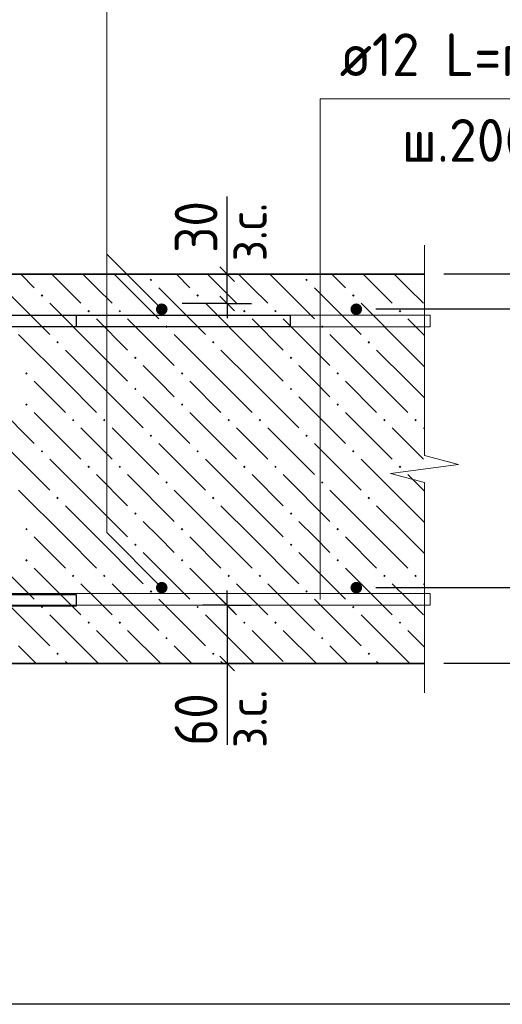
# Model space of a CAD drawing. Header units: millimetres. Extents: x 0 to 21000, y 0 to 29700.
# Tile 15 of 17: x 14691 to 17172, y 21200 to 26257. Entities that reach past the tile are written whole.
import ezdxf

# ---------------------------------------------------------------- set-up
doc = ezdxf.new("R2010")
doc.units = ezdxf.units.MM
for name, color, linetype, lineweight in [('Standard', 7, 'Continuous', 25), ('ЖБ Плита Фундамента верхний уровень', 7, 'Continuous', 35), ('Обрамление Г-обр.', 52, 'Continuous', 25), ('Обрамление П-обр. равн.', 52, 'Continuous', 25), ('Позиционная метка номер позиции', 7, 'Continuous', 13), ('Примечания', 7, 'Continuous', 13), ('Фоновоя арматура Х1', 52, 'Continuous', 25)]:
    doc.layers.add(name, color=color, linetype=linetype, lineweight=lineweight)
doc.layers.add('Размерная выноска', color=7, linetype='Continuous')
doc.styles.add('ISOCPEUR', font='txt')

msp = doc.modelspace()

# ---------------------------------------------------------------- hatches: boundary and pattern name
at = {"layer": 'ЖБ Плита Фундамента верхний уровень', "linetype": 'Continuous', "lineweight": 18, "transparency": 33554687}
for points in [[(15359.4, 24920.1), (15365.9, 24926.6), (15372.4, 24920.1), (15365.9, 24913.6)], [(16159.4, 24920.1), (16165.9, 24926.6), (16172.4, 24920.1), (16165.9, 24913.6)], [(14799.4, 24840.1), (14805.9, 24846.6), (14812.4, 24840.1), (14805.9, 24833.6)], [(15599.4, 24840.1), (15605.9, 24846.6), (15612.4, 24840.1), (15605.9, 24833.6)], [(16399.4, 24840.1), (16405.9, 24846.6), (16412.4, 24840.1), (16405.9, 24833.6)], [(15039.4, 24760.1), (15045.9, 24766.6), (15052.4, 24760.1), (15045.9, 24753.6)], [(15199.4, 24760.1), (15205.9, 24766.6), (15212.4, 24760.1), (15205.9, 24753.6)], [(15839.4, 24760.1), (15845.9, 24766.6), (15852.4, 24760.1), (15845.9, 24753.6)], [(15999.4, 24760.1), (16005.9, 24766.6), (16012.4, 24760.1), (16005.9, 24753.6)], [(16639.4, 24760.1), (16645.9, 24766.6), (16652.4, 24760.1), (16645.9, 24753.6)], [(15439.4, 24680.1), (15445.9, 24686.6), (15452.4, 24680.1), (15445.9, 24673.6)], [(16239.4, 24680.1), (16245.9, 24686.6), (16252.4, 24680.1), (16245.9, 24673.6)], [(14879.4, 24600.1), (14885.9, 24606.6), (14892.4, 24600.1), (14885.9, 24593.6)], [(15679.4, 24600.1), (15685.9, 24606.6), (15692.4, 24600.1), (15685.9, 24593.6)], [(16479.4, 24600.1), (16485.9, 24606.6), (16492.4, 24600.1), (16485.9, 24593.6)], [(15279.4, 24520.1), (15285.9, 24526.6), (15292.4, 24520.1), (15285.9, 24513.6)], [(16079.4, 24520.1), (16085.9, 24526.6), (16092.4, 24520.1), (16085.9, 24513.6)], [(14719.4, 24440.1), (14725.9, 24446.6), (14732.4, 24440.1), (14725.9, 24433.6)], [(15519.4, 24440.1), (15525.9, 24446.6), (15532.4, 24440.1), (15525.9, 24433.6)], [(16319.4, 24440.1), (16325.9, 24446.6), (16332.4, 24440.1), (16325.9, 24433.6)], [(15279.4, 24360.1), (15285.9, 24366.6), (15292.4, 24360.1), (15285.9, 24353.6)], [(16079.4, 24360.1), (16085.9, 24366.6), (16092.4, 24360.1), (16085.9, 24353.6)], [(14719.4, 24280.1), (14725.9, 24286.6), (14732.4, 24280.1), (14725.9, 24273.6)], [(15519.4, 24280.1), (15525.9, 24286.6), (15532.4, 24280.1), (15525.9, 24273.6)], [(16319.4, 24280.1), (16325.9, 24286.6), (16332.4, 24280.1), (16325.9, 24273.6)], [(14959.4, 24200.1), (14965.9, 24206.6), (14972.4, 24200.1), (14965.9, 24193.6)], [(15119.4, 24200.1), (15125.9, 24206.6), (15132.4, 24200.1), (15125.9, 24193.6)], [(15759.4, 24200.1), (15765.9, 24206.6), (15772.4, 24200.1), (15765.9, 24193.6)], [(15919.4, 24200.1), (15925.9, 24206.6), (15932.4, 24200.1), (15925.9, 24193.6)], [(16559.4, 24200.1), (16565.9, 24206.6), (16572.4, 24200.1), (16565.9, 24193.6)], [(16719.4, 24200.1), (16725.9, 24206.6), (16732.4, 24200.1), (16725.9, 24193.6)], [(15359.4, 24120.1), (15365.9, 24126.6), (15372.4, 24120.1), (15365.9, 24113.6)], [(16159.4, 24120.1), (16165.9, 24126.6), (16172.4, 24120.1), (16165.9, 24113.6)], [(14799.4, 24040.1), (14805.9, 24046.6), (14812.4, 24040.1), (14805.9, 24033.6)], [(15599.4, 24040.1), (15605.9, 24046.6), (15612.4, 24040.1), (15605.9, 24033.6)], [(16399.4, 24040.1), (16405.9, 24046.6), (16412.4, 24040.1), (16405.9, 24033.6)], [(15039.4, 23960.1), (15045.9, 23966.6), (15052.4, 23960.1), (15045.9, 23953.6)], [(15199.4, 23960.1), (15205.9, 23966.6), (15212.4, 23960.1), (15205.9, 23953.6)], [(15839.4, 23960.1), (15845.9, 23966.6), (15852.4, 23960.1), (15845.9, 23953.6)], [(15999.4, 23960.1), (16005.9, 23966.6), (16012.4, 23960.1), (16005.9, 23953.6)], [(16639.4, 23960.1), (16645.9, 23966.6), (16652.4, 23960.1), (16645.9, 23953.6)], [(15439.4, 23880.1), (15445.9, 23886.6), (15452.4, 23880.1), (15445.9, 23873.6)], [(16239.4, 23880.1), (16245.9, 23886.6), (16252.4, 23880.1), (16245.9, 23873.6)], [(14879.4, 23800.1), (14885.9, 23806.6), (14892.4, 23800.1), (14885.9, 23793.6)], [(15679.4, 23800.1), (15685.9, 23806.6), (15692.4, 23800.1), (15685.9, 23793.6)], [(16479.4, 23800.1), (16485.9, 23806.6), (16492.4, 23800.1), (16485.9, 23793.6)], [(15279.4, 23720.1), (15285.9, 23726.6), (15292.4, 23720.1), (15285.9, 23713.6)], [(16079.4, 23720.1), (16085.9, 23726.6), (16092.4, 23720.1), (16085.9, 23713.6)], [(14719.4, 23640.1), (14725.9, 23646.6), (14732.4, 23640.1), (14725.9, 23633.6)], [(15519.4, 23640.1), (15525.9, 23646.6), (15532.4, 23640.1), (15525.9, 23633.6)], [(16319.4, 23640.1), (16325.9, 23646.6), (16332.4, 23640.1), (16325.9, 23633.6)], [(15279.4, 23560.1), (15285.9, 23566.6), (15292.4, 23560.1), (15285.9, 23553.6)], [(16079.4, 23560.1), (16085.9, 23566.6), (16092.4, 23560.1), (16085.9, 23553.6)], [(14719.4, 23480.1), (14725.9, 23486.6), (14732.4, 23480.1), (14725.9, 23473.6)], [(15519.4, 23480.1), (15525.9, 23486.6), (15532.4, 23480.1), (15525.9, 23473.6)], [(16319.4, 23480.1), (16325.9, 23486.6), (16332.4, 23480.1), (16325.9, 23473.6)], [(14959.4, 23400.1), (14965.9, 23406.6), (14972.4, 23400.1), (14965.9, 23393.6)], [(15119.4, 23400.1), (15125.9, 23406.6), (15132.4, 23400.1), (15125.9, 23393.6)], [(15759.4, 23400.1), (15765.9, 23406.6), (15772.4, 23400.1), (15765.9, 23393.6)], [(15919.4, 23400.1), (15925.9, 23406.6), (15932.4, 23400.1), (15925.9, 23393.6)], [(16559.4, 23400.1), (16565.9, 23406.6), (16572.4, 23400.1), (16565.9, 23393.6)], [(16719.4, 23400.1), (16725.9, 23406.6), (16732.4, 23400.1), (16725.9, 23393.6)], [(15359.4, 23320.1), (15365.9, 23326.6), (15372.4, 23320.1), (15365.9, 23313.6)], [(16159.4, 23320.1), (16165.9, 23326.6), (16172.4, 23320.1), (16165.9, 23313.6)], [(14799.4, 23240.1), (14805.9, 23246.6), (14812.4, 23240.1), (14805.9, 23233.6)], [(15599.4, 23240.1), (15605.9, 23246.6), (15612.4, 23240.1), (15605.9, 23233.6)], [(16399.4, 23240.1), (16405.9, 23246.6), (16412.4, 23240.1), (16405.9, 23233.6)], [(15039.4, 23160.1), (15045.9, 23166.6), (15052.4, 23160.1), (15045.9, 23153.6)], [(15199.4, 23160.1), (15205.9, 23166.6), (15212.4, 23160.1), (15205.9, 23153.6)], [(15839.4, 23160.1), (15845.9, 23166.6), (15852.4, 23160.1), (15845.9, 23153.6)], [(15999.4, 23160.1), (16005.9, 23166.6), (16012.4, 23160.1), (16005.9, 23153.6)], [(16639.4, 23160.1), (16645.9, 23166.6), (16652.4, 23160.1), (16645.9, 23153.6)], [(15439.4, 23080.1), (15445.9, 23086.6), (15452.4, 23080.1), (15445.9, 23073.6)], [(16239.4, 23080.1), (16245.9, 23086.6), (16252.4, 23080.1), (16245.9, 23073.6)], [(14879.4, 23000.1), (14885.9, 23006.6), (14892.4, 23000.1), (14885.9, 22993.6)], [(15679.4, 23000.1), (15685.9, 23006.6), (15692.4, 23000.1), (15685.9, 22993.6)], [(16479.4, 23000.1), (16485.9, 23006.6), (16492.4, 23000.1), (16485.9, 22993.6)]]:
    msp.add_hatch(color=7, dxfattribs=at).paths.add_polyline_path(points, flags=16)
at = {"layer": 'Фоновоя арматура Х1', "linetype": 'Continuous', "lineweight": 18, "transparency": 33554687}
for points in [[(15451.3, 24769.6), (15449.1, 24781.1), (15442.6, 24790.8), (15432.8, 24797.3), (15421.3, 24799.6), (15409.9, 24797.3), (15400.1, 24790.8), (15393.6, 24781.1), (15391.3, 24769.6), (15393.6, 24758.1), (15400.1, 24748.4), (15409.9, 24741.9), (15421.3, 24739.6), (15432.8, 24741.9), (15442.6, 24748.4), (15449.1, 24758.1)], [(16451.3, 24769.6), (16449.1, 24781.1), (16442.6, 24790.8), (16432.8, 24797.3), (16421.3, 24799.6), (16409.9, 24797.3), (16400.1, 24790.8), (16393.6, 24781.1), (16391.3, 24769.6), (16393.6, 24758.1), (16400.1, 24748.4), (16409.9, 24741.9), (16421.3, 24739.6), (16432.8, 24741.9), (16442.6, 24748.4), (16449.1, 24758.1)], [(15451.3, 23339.6), (15449.1, 23351.1), (15442.6, 23360.8), (15432.8, 23367.3), (15421.3, 23369.6), (15409.9, 23367.3), (15400.1, 23360.8), (15393.6, 23351.1), (15391.3, 23339.6), (15393.6, 23328.1), (15400.1, 23318.4), (15409.9, 23311.9), (15421.3, 23309.6), (15432.8, 23311.9), (15442.6, 23318.4), (15449.1, 23328.1)], [(16451.3, 23339.6), (16449.1, 23351.1), (16442.6, 23360.8), (16432.8, 23367.3), (16421.3, 23369.6), (16409.9, 23367.3), (16400.1, 23360.8), (16393.6, 23351.1), (16391.3, 23339.6), (16393.6, 23328.1), (16400.1, 23318.4), (16409.9, 23311.9), (16421.3, 23309.6), (16432.8, 23311.9), (16442.6, 23318.4), (16449.1, 23328.1)]]:
    msp.add_hatch(color=7, dxfattribs=at).paths.add_polyline_path(points)

# ---------------------------------------------------------------- linework, layer by layer
at = {"layer": 'Standard', "color": 7, "linetype": 'Continuous', "lineweight": 25, "transparency": 33554687}
for p, q in [((15795.5, 24912.1), (15720.5, 24987.1)), ((15795.5, 24762.1), (15720.5, 24837.1)), ((15720.5, 23287.1), (15795.5, 23212.1)), ((15720.5, 22987.1), (15795.5, 22912.1))]:
    msp.add_line(p, q, dxfattribs=at)
at = {"layer": 'Standard', "color": 7, "linetype": 'Continuous', "lineweight": -3, "transparency": 33554687}
for p, q in [((15758, 24949.6), (15758, 25024.6)), ((15758, 24799.6), (15758, 24724.6)), ((15758, 23249.6), (15758, 23324.6)), ((15758, 23249.6), (15758, 22949.6)), ((15758, 22949.6), (15758, 22874.6))]:
    msp.add_line(p, q, dxfattribs=at)
at = {"layer": 'Standard', "color": 251, "linetype": 'Continuous', "lineweight": -3, "true_color": 0x656565, "transparency": 33554687}
for p, q in [((15758, 24949.6), (15633, 24949.6)), ((15758, 24949.6), (15883, 24949.6)), ((15758, 24949.6), (15758, 24949.6)), ((15758, 24799.6), (15526, 24799.6)), ((15758, 24799.6), (15633, 24799.6)), ((15758, 24799.6), (15883, 24799.6)), ((15758, 23249.6), (15633, 23249.6)), ((15758, 23249.6), (15883, 23249.6)), ((15758, 22949.6), (15633, 22949.6)), ((15758, 22949.6), (15883, 22949.6)), ((17878.2, 21199.6), (13371.3, 21199.6))]:
    msp.add_line(p, q, dxfattribs=at)
at = {"layer": 'Standard', "color": 7, "linetype": 'Continuous', "lineweight": -3, "transparency": 33554687}
msp.add_lwpolyline([(15758, 24799.6), (15758, 24944.1), (15758, 24944.1), (15758, 24949.6)], dxfattribs=at)
at = {"layer": 'Standard', "color": 251, "linetype": 'Continuous', "lineweight": -3, "true_color": 0x656565, "transparency": 33554687}
for points in [[(17478.2, 24949.6), (17461.2, 24949.6), (17461.2, 24949.6), (17461.2, 24949.6), (17461.2, 24949.6), (16871.3, 24949.6)], [(17478.2, 24769.6), (17461.2, 24769.6), (17461.2, 24769.6), (17461.2, 24769.6), (17461.2, 24769.6), (16521.3, 24769.6)], [(17478.2, 23339.6), (17461.2, 23339.6), (17461.2, 23339.6), (16521.3, 23339.6)], [(17478.2, 22949.6), (17461.2, 22949.6), (17461.2, 22949.6), (16871.3, 22949.6)]]:
    msp.add_lwpolyline(points, dxfattribs=at)
at = {"layer": 'ЖБ Плита Фундамента верхний уровень', "color": 7, "linetype": 'Continuous', "lineweight": 35, "transparency": 33554687}
for p, q in [((16771.3, 24949.6), (11771.3, 24949.6)), ((13271.3, 22949.6), (16771.3, 22949.6))]:
    msp.add_line(p, q, dxfattribs=at)
at = {"layer": 'ЖБ Плита Фундамента верхний уровень', "color": 254, "linetype": 'Continuous', "lineweight": 18, "transparency": 33554687}
for p, q in [((14696.4, 24949.6), (14765.9, 24880.1)), ((14856.4, 24949.6), (15005.9, 24800.1)), ((15085.9, 24880.1), (15016.4, 24949.6)), ((15176.4, 24949.6), (15405.9, 24720.1)), ((15496.4, 24949.6), (15565.9, 24880.1)), ((15656.4, 24949.6), (15805.9, 24800.1)), ((15885.9, 24880.1), (15816.4, 24949.6)), ((15976.4, 24949.6), (16205.9, 24720.1)), ((16296.4, 24949.6), (16365.9, 24880.1)), ((16456.4, 24949.6), (16605.9, 24800.1)), ((16685.9, 24880.1), (16616.4, 24949.6)), ((14605.9, 24880.1), (14845.9, 24640.1)), ((15165.9, 24800.1), (15085.9, 24880.1)), ((15405.9, 24880.1), (15645.9, 24640.1)), ((15965.9, 24800.1), (15885.9, 24880.1)), ((16205.9, 24880.1), (16445.9, 24640.1)), ((16765.9, 24800.1), (16685.9, 24880.1)), ((15085.9, 24560.1), (14845.9, 24800.1)), ((15885.9, 24560.1), (15645.9, 24800.1)), ((16685.9, 24560.1), (16445.9, 24800.1)), ((15085.9, 24720.1), (15245.9, 24560.1)), ((15245.9, 24720.1), (15485.9, 24480.1)), ((15885.9, 24720.1), (16045.9, 24560.1)), ((16045.9, 24720.1), (16285.9, 24480.1)), ((16685.9, 24720.1), (16771.3, 24634.7)), ((14925.9, 24400.1), (14685.9, 24640.1)), ((15725.9, 24400.1), (15485.9, 24640.1)), ((16525.9, 24400.1), (16285.9, 24640.1)), ((14925.9, 24560.1), (15085.9, 24400.1)), ((15085.9, 24560.1), (15245.9, 24400.1)), ((15725.9, 24560.1), (15885.9, 24400.1)), ((15885.9, 24560.1), (16045.9, 24400.1)), ((16525.9, 24560.1), (16685.9, 24400.1)), ((16685.9, 24560.1), (16771.3, 24474.7)), ((15405.9, 24400.1), (15325.9, 24480.1)), ((16205.9, 24400.1), (16125.9, 24480.1)), ((14765.9, 24400.1), (14925.9, 24240.1)), ((14925.9, 24400.1), (15085.9, 24240.1)), ((15085.9, 24400.1), (15325.9, 24160.1)), ((15485.9, 24320.1), (15405.9, 24400.1)), ((15565.9, 24400.1), (15725.9, 24240.1)), ((15725.9, 24400.1), (15885.9, 24240.1)), ((15885.9, 24400.1), (16125.9, 24160.1)), ((16285.9, 24320.1), (16205.9, 24400.1)), ((16365.9, 24400.1), (16525.9, 24240.1)), ((16525.9, 24400.1), (16685.9, 24240.1)), ((16685.9, 24400.1), (16771.3, 24314.7)), ((14525.9, 24320.1), (14765.9, 24080.1)), ((15325.9, 24320.1), (15565.9, 24080.1)), ((16125.9, 24320.1), (16365.9, 24080.1)), ((14765.9, 24240.1), (15005.9, 24000.1)), ((15565.9, 24240.1), (15805.9, 24000.1)), ((16365.9, 24240.1), (16605.9, 24000.1)), ((15085.9, 24080.1), (15005.9, 24160.1)), ((15165.9, 24160.1), (15405.9, 23920.1)), ((15885.9, 24080.1), (15805.9, 24160.1)), ((15965.9, 24160.1), (16205.9, 23920.1)), ((16685.9, 24080.1), (16605.9, 24160.1)), ((16765.9, 24160.1), (16771.3, 24154.7)), ((14605.9, 24080.1), (14845.9, 23840.1)), ((15165.9, 24000.1), (15085.9, 24080.1)), ((15405.9, 24080.1), (15645.9, 23840.1)), ((15965.9, 24000.1), (15885.9, 24080.1)), ((16205.9, 24080.1), (16445.9, 23840.1)), ((16765.9, 24000.1), (16685.9, 24080.1)), ((15085.9, 23760.1), (14845.9, 24000.1)), ((15885.9, 23760.1), (15645.9, 24000.1)), ((16685.9, 23760.1), (16445.9, 24000.1)), ((15085.9, 23920.1), (15245.9, 23760.1)), ((15245.9, 23920.1), (15485.9, 23680.1)), ((15885.9, 23920.1), (16045.9, 23760.1)), ((16045.9, 23920.1), (16285.9, 23680.1)), ((16685.9, 23920.1), (16771.3, 23834.7)), ((14925.9, 23600.1), (14685.9, 23840.1)), ((15725.9, 23600.1), (15485.9, 23840.1)), ((16525.9, 23600.1), (16285.9, 23840.1)), ((14925.9, 23760.1), (15085.9, 23600.1)), ((15085.9, 23760.1), (15245.9, 23600.1)), ((15725.9, 23760.1), (15885.9, 23600.1)), ((15885.9, 23760.1), (16045.9, 23600.1)), ((16525.9, 23760.1), (16685.9, 23600.1)), ((16685.9, 23760.1), (16771.3, 23674.7)), ((15405.9, 23600.1), (15325.9, 23680.1)), ((16205.9, 23600.1), (16125.9, 23680.1)), ((14765.9, 23600.1), (14925.9, 23440.1)), ((14925.9, 23600.1), (15085.9, 23440.1)), ((15085.9, 23600.1), (15325.9, 23360.1)), ((15485.9, 23520.1), (15405.9, 23600.1)), ((15565.9, 23600.1), (15725.9, 23440.1)), ((15725.9, 23600.1), (15885.9, 23440.1)), ((15885.9, 23600.1), (16125.9, 23360.1)), ((16285.9, 23520.1), (16205.9, 23600.1)), ((16365.9, 23600.1), (16525.9, 23440.1)), ((16525.9, 23600.1), (16685.9, 23440.1)), ((16685.9, 23600.1), (16771.3, 23514.7)), ((14525.9, 23520.1), (14765.9, 23280.1)), ((15325.9, 23520.1), (15565.9, 23280.1)), ((16125.9, 23520.1), (16365.9, 23280.1)), ((14765.9, 23440.1), (15005.9, 23200.1)), ((15565.9, 23440.1), (15805.9, 23200.1)), ((16365.9, 23440.1), (16605.9, 23200.1)), ((15085.9, 23280.1), (15005.9, 23360.1)), ((15165.9, 23360.1), (15405.9, 23120.1)), ((15885.9, 23280.1), (15805.9, 23360.1)), ((15965.9, 23360.1), (16205.9, 23120.1)), ((16685.9, 23280.1), (16605.9, 23360.1)), ((16765.9, 23360.1), (16771.3, 23354.7)), ((14605.9, 23280.1), (14845.9, 23040.1)), ((15165.9, 23200.1), (15085.9, 23280.1)), ((15405.9, 23280.1), (15645.9, 23040.1)), ((15965.9, 23200.1), (15885.9, 23280.1)), ((16205.9, 23280.1), (16445.9, 23040.1)), ((16765.9, 23200.1), (16685.9, 23280.1)), ((15085.9, 22960.1), (14845.9, 23200.1)), ((15885.9, 22960.1), (15645.9, 23200.1)), ((16685.9, 22960.1), (16445.9, 23200.1)), ((15085.9, 23120.1), (15245.9, 22960.1)), ((15245.9, 23120.1), (15416.4, 22949.6)), ((15885.9, 23120.1), (16045.9, 22960.1)), ((16045.9, 23120.1), (16216.4, 22949.6)), ((16685.9, 23120.1), (16771.3, 23034.7)), ((14776.4, 22949.6), (14685.9, 23040.1)), ((15576.4, 22949.6), (15485.9, 23040.1)), ((16376.4, 22949.6), (16285.9, 23040.1)), ((14925.9, 22960.1), (14936.4, 22949.6)), ((15085.9, 22960.1), (15096.4, 22949.6)), ((15725.9, 22960.1), (15736.4, 22949.6)), ((15885.9, 22960.1), (15896.4, 22949.6)), ((16525.9, 22960.1), (16536.4, 22949.6)), ((16685.9, 22960.1), (16696.4, 22949.6))]:
    msp.add_line(p, q, dxfattribs=at)
at = {"layer": 'Обрамление Г-обр.', "color": 38, "linetype": 'Continuous', "lineweight": 25, "true_color": 0x5f1e0f, "transparency": 33554687}
for points in [[(16081.4, 24679.6), (13081.3, 24679.6), (13081.3, 21419.6), (7961.3, 21419.6), (7961.3, 24679.6), (6661.3, 24679.6), (6661.3, 24739.6), (8021.3, 24739.6), (8021.3, 21479.6), (13021.3, 21479.6), (13021.3, 24739.6), (16081.4, 24739.6), (16081.4, 24679.6)], [(6661.3, 24739.6), (9121.3, 24739.6), (9121.3, 22479.6), (11921.3, 22479.6), (11921.3, 24739.6), (14981.4, 24739.6), (14981.4, 24679.6), (11981.3, 24679.6), (11981.3, 22419.6), (9061.3, 22419.6), (9061.3, 24679.6), (6661.3, 24679.6), (6661.3, 24739.6)]]:
    msp.add_lwpolyline(points, dxfattribs=at)
at = {"layer": 'Обрамление П-обр. равн.', "color": 38, "linetype": 'Continuous', "lineweight": 25, "true_color": 0x5f1e0f, "transparency": 33554687}
msp.add_lwpolyline([(14981.3, 24679.6), (11981.3, 24679.6), (11981.3, 23304.6), (14981.3, 23304.6), (14981.3, 23244.6), (11921.3, 23244.6), (11921.3, 24739.6), (14981.3, 24739.6), (14981.3, 24679.6)], dxfattribs=at)
at = {"layer": 'Позиционная метка номер позиции', "color": 7, "linetype": 'Continuous', "lineweight": 13, "transparency": 33554687}
msp.add_lwpolyline([(17957, 25849.6), (16236, 25849.6), (16236, 23279.6)], dxfattribs=at)
at = {"layer": 'Примечания', "color": 7, "linetype": 'Continuous', "lineweight": 13, "transparency": 33554687}
for p, q in [((16771.3, 25099.6), (16771.3, 24018.6)), ((16946.3, 23972.6), (16596.3, 23926.6)), ((16771.3, 24018.6), (16946.3, 23972.6)), ((16596.3, 23926.6), (16771.3, 23880.6)), ((16771.3, 23880.6), (16771.3, 22799.6)), ((16771.3, 22799.6), (16771.3, 22799.6))]:
    msp.add_line(p, q, dxfattribs=at)
at = {"layer": 'Размерная выноска', "color": 7, "linetype": 'Continuous', "lineweight": -3, "transparency": 33554687}
for p, q in [((15758, 24949.6), (15758, 25349.6)), ((15758, 22949.6), (15758, 22532.4))]:
    msp.add_line(p, q, dxfattribs=at)
at = {"layer": 'Размерная выноска', "color": 7, "linetype": 'Continuous', "lineweight": 13, "transparency": 33554687}
msp.add_line((15421.3, 24769.6), (15138.5, 25052.4), dxfattribs=at)
msp.add_lwpolyline([(15421.3, 23339.6), (15138.5, 23622.4), (15138.5, 26649.6), (16876.3, 26649.6)], dxfattribs=at)
at = {"layer": 'Фоновоя арматура Х1', "color": 251, "linetype": 'Continuous', "lineweight": 18, "true_color": 0x656565, "transparency": 33554687}
for points in [[(16801.3, 24679.6), (11921.3, 24679.6), (11921.3, 24739.6), (16801.3, 24739.6), (16801.3, 24679.6)], [(16801.3, 23249.6), (11921.3, 23249.6), (11921.3, 23309.6), (16801.3, 23309.6), (16801.3, 23249.6)]]:
    msp.add_lwpolyline(points, dxfattribs=at)

# ---------------------------------------------------------------- texts
at = {"layer": 'Standard', "color": 7, "linetype": 'Continuous', "lineweight": 18, "transparency": 33554687, "char_height": 200, "width": 459.942, "attachment_point": 7, "rotation": 90, "style": 'ISOCPEUR'}
for insert in [(15960.8, 25016), (15960.8, 22516.1)]:
    msp.add_mtext('\\W0.90;з.с.', dxfattribs=dict(at, insert=insert))
at = {"layer": 'Standard', "color": 7, "linetype": 'Continuous', "lineweight": 25, "transparency": 33554687, "char_height": 220, "attachment_point": 7, "rotation": 90, "style": 'ISOCPEUR'}
for s, insert, width in [('\\W0.87;30', (15708, 25059.3), 403.932), ('\\W0.87;60', (15708, 22527.8), 403.924)]:
    msp.add_mtext(s, dxfattribs=dict(at, insert=insert, width=width))
at = {"layer": 'Фоновоя арматура Х1', "color": 7, "linetype": 'Continuous', "lineweight": 13, "transparency": 33554687, "char_height": 220, "attachment_point": 7, "style": 'ISOCPEUR'}
for s, insert, width in [('\\W0.94;ø12 L=п.м. ', (16336, 25966.9), 1599.154), ('\\W0.95;ш.200 ', (16655, 25526.9), 962.129)]:
    msp.add_mtext(s, dxfattribs=dict(at, insert=insert, width=width))

doc.saveas('drawing.dxf')
